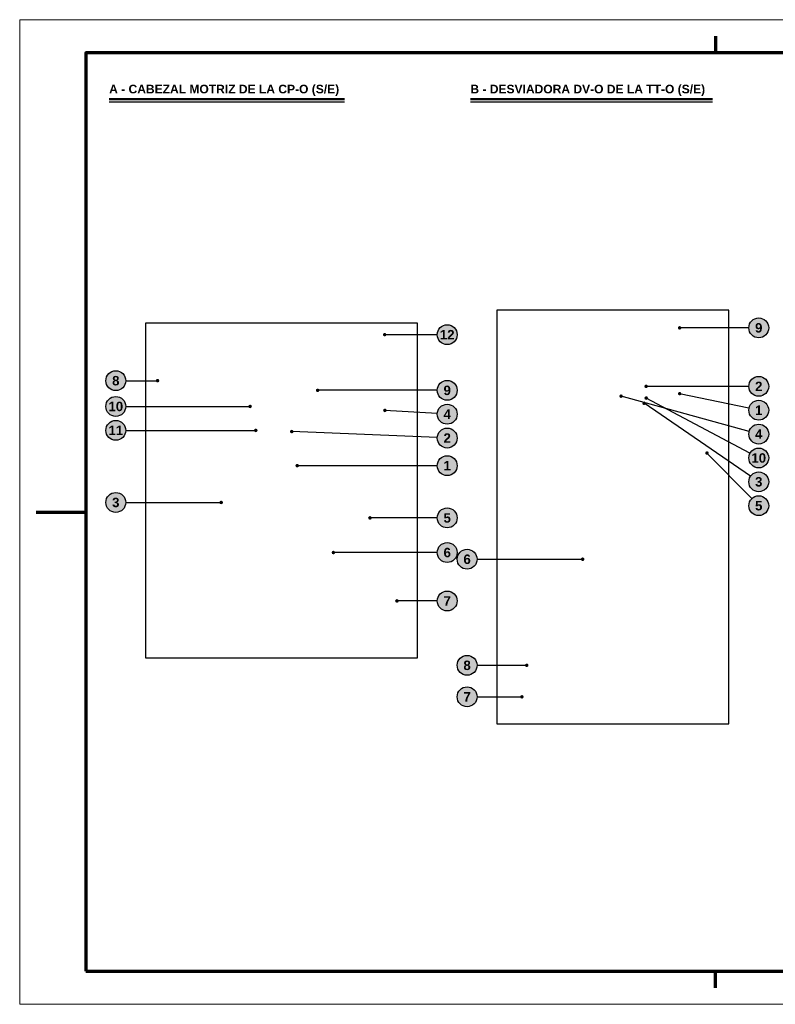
# Model space of a CAD drawing. Header units: millimetres. Extents: x 0 to 420, y 0 to 297.
# Tile 1 of 2: x 0 to 228, y 0 to 297. Entities that reach past the tile are written whole.
import ezdxf
from ezdxf.enums import TextEntityAlignment as Align

# ---------------------------------------------------------------- set-up
doc = ezdxf.new("R2010")
doc.units = ezdxf.units.MM
doc.header["$LTSCALE"] = 0.5
for name, color, linetype, lineweight in [('AUXILIAR', 9, 'CONTINUOUS', 13), ('CONTORNO', 7, 'CONTINUOUS', 50), ('COTAS', 7, 'CONTINUOUS', 25), ('FINO', 7, 'CONTINUOUS', 25), ('HOJA', 8, 'CONTINUOUS', 13), ('RECUADRO', 7, 'CONTINUOUS', 70), ('RELLENO', 9, 'CONTINUOUS', 13), ('TEXTO', 7, 'CONTINUOUS', 25)]:
    doc.layers.add(name, color=color, linetype=linetype, lineweight=lineweight)
doc.styles.add('NEGRITA', font='arialbd.ttf')
picture_1 = doc.add_image_def('image1.png', size_in_pixel=(1882, 2316))
picture_2 = doc.add_image_def('image2.png', size_in_pixel=(1726, 3077))

msp = doc.modelspace()

# ---------------------------------------------------------------- hatches: boundary and pattern name
at = {"layer": 'COTAS'}
h = msp.add_hatch(color=7, dxfattribs=at)
edge = h.paths.add_edge_path()
edge.add_arc((110.13, 201.99), 0.55, 0, 360)
h = msp.add_hatch(color=7, dxfattribs=at)
edge = h.paths.add_edge_path()
edge.add_arc((199.14, 204.05), 0.55, 0, 360)
h = msp.add_hatch(color=7, dxfattribs=at)
edge = h.paths.add_edge_path()
edge.add_arc((41.6, 188.11), 0.55, 0, 360)
h = msp.add_hatch(color=7, dxfattribs=at)
edge = h.paths.add_edge_path()
edge.add_arc((89.9, 185.2), 0.55, 0, 360)
h = msp.add_hatch(color=7, dxfattribs=at)
edge = h.paths.add_edge_path()
edge.add_arc((189.02, 186.4), 0.55, 0, 360)
h = msp.add_hatch(color=7, dxfattribs=at)
edge = h.paths.add_edge_path()
edge.add_arc((199.14, 184.19), 0.55, 0, 360)
h = msp.add_hatch(color=7, dxfattribs=at)
edge = h.paths.add_edge_path()
edge.add_arc((181.46, 183.44), 0.55, 0, 360)
h = msp.add_hatch(color=7, dxfattribs=at)
edge = h.paths.add_edge_path()
edge.add_arc((188.42, 181.29), 0.55, 0, 360)
h = msp.add_hatch(color=7, dxfattribs=at)
edge = h.paths.add_edge_path()
edge.add_arc((189.04, 182.87), 0.55, 0, 360)
h = msp.add_hatch(color=7, dxfattribs=at)
edge = h.paths.add_edge_path()
edge.add_arc((69.52, 180.34), 0.55, 0, 360)
h = msp.add_hatch(color=7, dxfattribs=at)
edge = h.paths.add_edge_path()
edge.add_arc((110.2, 179.15), 0.55, 0, 360)
h = msp.add_hatch(color=7, dxfattribs=at)
edge = h.paths.add_edge_path()
edge.add_arc((71.24, 173.12), 0.55, 0, 360)
h = msp.add_hatch(color=7, dxfattribs=at)
edge = h.paths.add_edge_path()
edge.add_arc((82.1, 172.76), 0.55, 0, 360)
h = msp.add_hatch(color=7, dxfattribs=at)
edge = h.paths.add_edge_path()
edge.add_arc((207.38, 166.29), 0.55, 0, 360)
h = msp.add_hatch(color=7, dxfattribs=at)
edge = h.paths.add_edge_path()
edge.add_arc((83.74, 162.47), 0.55, 0, 360)
h = msp.add_hatch(color=7, dxfattribs=at)
edge = h.paths.add_edge_path()
edge.add_arc((60.8, 151.38), 0.55, 0, 360)
h = msp.add_hatch(color=7, dxfattribs=at)
edge = h.paths.add_edge_path()
edge.add_arc((105.69, 146.72), 0.55, 0, 360)
h = msp.add_hatch(color=7, dxfattribs=at)
edge = h.paths.add_edge_path()
edge.add_arc((94.66, 136.27), 0.55, 0, 360)
h = msp.add_hatch(color=7, dxfattribs=at)
edge = h.paths.add_edge_path()
edge.add_arc((169.87, 134.25), 0.55, 0, 360)
h = msp.add_hatch(color=7, dxfattribs=at)
edge = h.paths.add_edge_path()
edge.add_arc((113.83, 121.67), 0.55, 0, 360)
h = msp.add_hatch(color=7, dxfattribs=at)
edge = h.paths.add_edge_path()
edge.add_arc((152.99, 102.25), 0.55, 0, 360)
h = msp.add_hatch(color=7, dxfattribs=at)
edge = h.paths.add_edge_path()
edge.add_arc((151.55, 92.75), 0.55, 0, 360)
at = {"layer": 'RELLENO', "true_color": 0xffffff}
h = msp.add_hatch(color=7, dxfattribs=at)
edge = h.paths.add_edge_path()
edge.add_arc((129, 201.99), 3, 0, 360)
h = msp.add_hatch(color=7, dxfattribs=at)
edge = h.paths.add_edge_path()
edge.add_arc((223, 204.05), 3, 0, 360)
h = msp.add_hatch(color=7, dxfattribs=at)
edge = h.paths.add_edge_path()
edge.add_arc((29, 188.11), 3, 0, 360)
h = msp.add_hatch(color=7, dxfattribs=at)
edge = h.paths.add_edge_path()
edge.add_arc((129, 185.2), 3, 0, 360)
h = msp.add_hatch(color=7, dxfattribs=at)
edge = h.paths.add_edge_path()
edge.add_arc((223, 186.4), 3, 0, 360)
h = msp.add_hatch(color=7, dxfattribs=at)
edge = h.paths.add_edge_path()
edge.add_arc((29, 180.34), 3, 0, 360)
h = msp.add_hatch(color=7, dxfattribs=at)
edge = h.paths.add_edge_path()
edge.add_arc((223, 179.2), 3, 0, 360)
h = msp.add_hatch(color=7, dxfattribs=at)
edge = h.paths.add_edge_path()
edge.add_arc((129, 178), 3, 0, 360)
h = msp.add_hatch(color=7, dxfattribs=at)
edge = h.paths.add_edge_path()
edge.add_arc((29, 173.12), 3, 0, 360)
h = msp.add_hatch(color=7, dxfattribs=at)
edge = h.paths.add_edge_path()
edge.add_arc((129, 170.8), 3, 0, 360)
h = msp.add_hatch(color=7, dxfattribs=at)
edge = h.paths.add_edge_path()
edge.add_arc((223, 172), 3, 0, 360)
h = msp.add_hatch(color=7, dxfattribs=at)
edge = h.paths.add_edge_path()
edge.add_arc((223, 164.8), 3, 0, 360)
h = msp.add_hatch(color=7, dxfattribs=at)
edge = h.paths.add_edge_path()
edge.add_arc((129, 162.47), 3, 0, 360)
h = msp.add_hatch(color=7, dxfattribs=at)
edge = h.paths.add_edge_path()
edge.add_arc((223, 157.6), 3, 0, 360)
h = msp.add_hatch(color=7, dxfattribs=at)
edge = h.paths.add_edge_path()
edge.add_arc((29, 151.38), 3, 0, 360)
h = msp.add_hatch(color=7, dxfattribs=at)
edge = h.paths.add_edge_path()
edge.add_arc((223, 150.4), 3, 0, 360)
h = msp.add_hatch(color=7, dxfattribs=at)
edge = h.paths.add_edge_path()
edge.add_arc((129, 146.72), 3, 0, 360)
h = msp.add_hatch(color=7, dxfattribs=at)
edge = h.paths.add_edge_path()
edge.add_arc((129, 136.27), 3, 0, 360)
h = msp.add_hatch(color=7, dxfattribs=at)
edge = h.paths.add_edge_path()
edge.add_arc((135, 134.25), 3, 0, 360)
h = msp.add_hatch(color=7, dxfattribs=at)
edge = h.paths.add_edge_path()
edge.add_arc((129, 121.67), 3, 0, 360)
h = msp.add_hatch(color=7, dxfattribs=at)
edge = h.paths.add_edge_path()
edge.add_arc((135, 102.25), 3, 0, 360)
h = msp.add_hatch(color=7, dxfattribs=at)
edge = h.paths.add_edge_path()
edge.add_arc((135, 92.75), 3, 0, 360)

# ---------------------------------------------------------------- linework, layer by layer
at = {"layer": 'CONTORNO'}
for p, q in [((27, 273), (97.98, 273)), ((136, 273), (209.01, 273))]:
    msp.add_line(p, q, dxfattribs=at)
at = {"layer": 'COTAS'}
for p, q in [((126, 201.99), (110.13, 201.99)), ((220, 204.05), (199.14, 204.05)), ((32, 188.11), (41.6, 188.11)), ((126, 185.2), (89.9, 185.2)), ((220, 186.4), (189.02, 186.4)), ((220.06, 179.81), (199.14, 184.19)), ((220.11, 172.79), (181.46, 183.44)), ((220.53, 159.29), (188.42, 181.29)), ((220.35, 166.21), (189.04, 182.87)), ((32, 180.34), (69.52, 180.34)), ((126.01, 178.18), (110.2, 179.15)), ((32, 173.12), (71.24, 173.12)), ((126, 170.93), (82.1, 172.76)), ((220.9, 152.54), (207.38, 166.29)), ((126, 162.47), (83.74, 162.47)), ((32, 151.38), (60.8, 151.38)), ((126, 146.72), (105.69, 146.72)), ((126, 136.27), (94.66, 136.27)), ((138, 134.25), (169.87, 134.25)), ((126, 121.67), (113.83, 121.67)), ((138, 102.25), (152.99, 102.25)), ((138, 92.75), (151.55, 92.75))]:
    msp.add_line(p, q, dxfattribs=at)
for centre in [(129, 201.99), (223, 204.05), (29, 188.11), (129, 185.2), (223, 186.4), (29, 180.34), (223, 179.2), (129, 178), (29, 173.12), (129, 170.8), (223, 172), (223, 164.8), (129, 162.47), (223, 157.6), (29, 151.38), (223, 150.4), (129, 146.72), (129, 136.27), (135, 134.25), (129, 121.67), (135, 102.25), (135, 92.75)]:
    msp.add_circle(centre, 3, dxfattribs=at)
at = {"layer": 'FINO'}
for p, q in [((27, 272.2), (97.98, 272.2)), ((136, 272.2), (209.01, 272.2))]:
    msp.add_line(p, q, dxfattribs=at)
for points in [[(144, 84.6), (214, 84.6), (214, 209.4), (144, 209.4)], [(38, 104.55), (120, 104.55), (120, 205.45), (38, 205.45)]]:
    msp.add_lwpolyline(points, close=True, dxfattribs=at)
at = {"layer": 'HOJA'}
msp.add_lwpolyline([(0, 0), (420, 0), (420, 297), (0, 297)], close=True, dxfattribs=at)
at = {"layer": 'RECUADRO'}
for p, q in [((210, 292), (210, 287)), ((5, 148.5), (20, 148.5)), ((210, 5), (210, 10))]:
    msp.add_line(p, q, dxfattribs=at)
msp.add_lwpolyline([(20, 10), (410, 10), (410, 287), (20, 287)], close=True, dxfattribs=at)

# ---------------------------------------------------------------- texts
at = {"layer": 'COTAS', "style": 'NEGRITA'}
for s, p in [('9', (223, 204.05)), ('12', (129, 201.99)), ('8', (29, 188.11)), ('2', (223, 186.4)), ('9', (129, 185.2)), ('10', (29, 180.34)), ('4', (129, 178)), ('1', (223, 179.2)), ('11', (29, 173.12)), ('2', (129, 170.8)), ('4', (223, 172)), ('1', (129, 162.47)), ('10', (223, 164.8)), ('3', (223, 157.6)), ('3', (29, 151.38)), ('5', (223, 150.4)), ('5', (129, 146.72)), ('6', (129, 136.27)), ('6', (135, 134.25)), ('7', (129, 121.67)), ('8', (135, 102.25)), ('7', (135, 92.75))]:
    msp.add_text(s, height=2.85, dxfattribs=at).set_placement(p, align=Align.MIDDLE_CENTER)
at = {"layer": 'TEXTO', "style": 'NEGRITA'}
for s, p in [('A - CABEZAL MOTRIZ DE LA CP-O (S/E)', (27, 274)), ('B - DESVIADORA DV-O DE LA TT-O (S/E)', (136, 274))]:
    msp.add_text(s, height=2.6, dxfattribs=at).set_placement(p, align=Align.BOTTOM_LEFT)

# ---------------------------------------------------------------- pictures from other files: only their frames are drawn
at = {"layer": 'AUXILIAR'}
image = msp.add_image(picture_2, insert=(144, 84.6), size_in_units=(70, 124.79), dxfattribs=at)
image = msp.add_image(picture_1, insert=(38, 104.55), size_in_units=(82, 100.91), dxfattribs=at)

doc.saveas('drawing.dxf')
